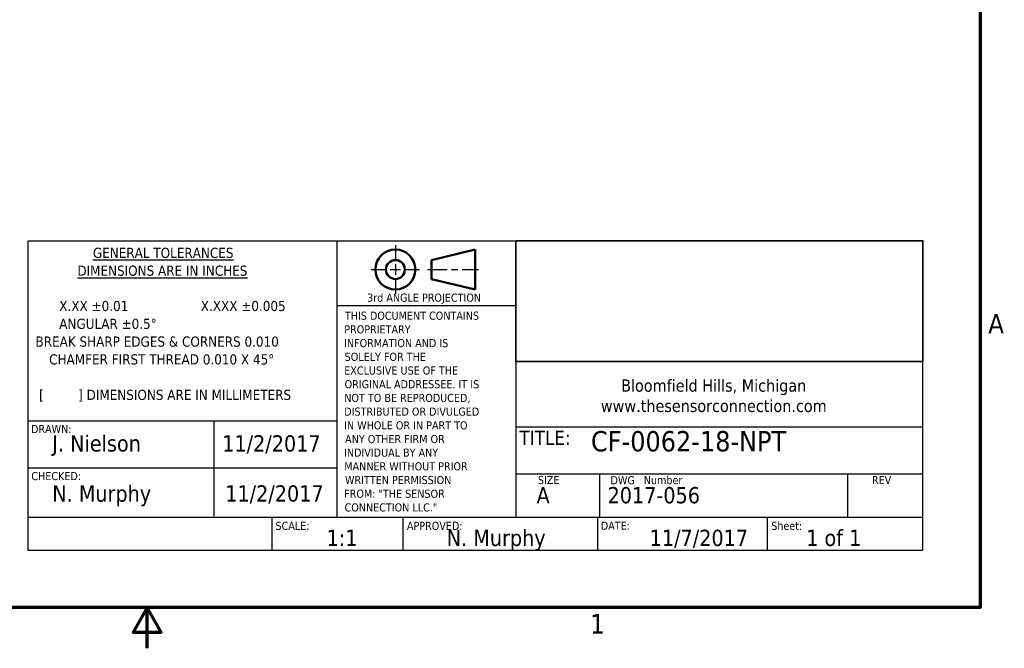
# Model space of a CAD drawing. Header units: inches. Extents: x 0.2 to 10.9, y 0.3 to 8.6.
# Tile 18 of 22: x 4.7 to 10.8, y 0.3 to 4.2. Entities that reach past the tile are written whole.
import ezdxf

# ---------------------------------------------------------------- set-up
doc = ezdxf.new("R2010")
doc.units = ezdxf.units.IN
doc.header["$MEASUREMENT"] = 0
doc.layers.add('Border (ANSI)', color=7, linetype='Continuous', lineweight=70)
for name, color, linetype in [('Dimensions', 250, 'Continuous'), ('TitleBlock', 170, 'Continuous'), ('TitleBlock Lines', 250, 'Continuous'), ('TitleBlock Text', 3, 'Continuous')]:
    doc.layers.add(name, color=color, linetype=linetype)
doc.styles.add('Note Text (ANSI)', font='tahoma.ttf')
doc.styles.get("Standard").update_dxf_attribs({"font": 'tahoma.ttf'})

# ---------------------------------------------------------------- blocks, each defined once
blk = doc.blocks.new('TSC TitleBlock Revised')
at = {"layer": 'TitleBlock'}
for p, q in [((-5.5, 1.8996), (-5.5, 0)), ((-5.5, 1.8996), (0, 1.8996)), ((-2.5, 1.1559), (-2.5, 1.8996)), ((-2.5, 1.8996), (0, 1.8996)), ((-2.4985, 1.158), (-2.4985, 1.9016)), ((-2.4985, 1.9016), (0, 1.9016)), ((0, 1.9016), (0, 1.158)), ((0, 1.8996), (0, 1.1559)), ((0, 0), (0, 1.8996)), ((0, 1.1559), (-2.5, 1.1559)), ((0, 1.158), (-2.4985, 1.158)), ((-5.5, 0), (0, 0))]:
    blk.add_line(p, q, dxfattribs=at)
at = {"layer": 'TitleBlock Lines'}
for p, q in [((-3.6, 1.8996), (-3.6, 0.2)), ((-2.5, 1.8996), (-2.5, 0.2)), ((-2.5, 1.5013), (-3.6, 1.5013)), ((-5.5, 0.7937), (-3.6, 0.7937)), ((-4.3573, 0.7937), (-4.3573, 0.2086)), ((-2.5, 0.7577), (0, 0.7577)), ((-5.5, 0.5056), (-3.6, 0.5056)), ((-2.5, 0.4695), (0, 0.4695)), ((-1.9869, 0.4695), (-1.9869, 0.2)), ((-0.4614, 0.4695), (-0.4614, 0.2)), ((0, 0.2), (-5.5, 0.2)), ((-4, 0.2), (-4, 0)), ((-3.195, 0.2), (-3.195, 0)), ((-1.9982, 0.2), (-1.9982, 0)), ((-0.9531, 0), (-0.9531, 0.2))]:
    blk.add_line(p, q, dxfattribs=at)
at = {"layer": 'TitleBlock Lines', "lineweight": 25}
for p, q in [((-3.2411, 1.8728), (-3.2411, 1.7887)), ((-3.2411, 1.7563), (-3.2411, 1.6916)), ((-3.3899, 1.724), (-3.3058, 1.724)), ((-3.2735, 1.724), (-3.2087, 1.724)), ((-3.1764, 1.724), (-3.0923, 1.724)), ((-3.0438, 1.724), (-2.9222, 1.724)), ((-2.8963, 1.724), (-2.8574, 1.724)), ((-2.8316, 1.724), (-2.7305, 1.724)), ((-3.2411, 1.6592), (-3.2411, 1.5751))]:
    blk.add_line(p, q, dxfattribs=at)
at = {"layer": 'TitleBlock Lines', "lineweight": 50}
for p, q in [((-3.0183, 1.7822), (-2.7498, 1.8469)), ((-2.7498, 1.8469), (-2.7498, 1.601)), ((-3.0183, 1.7822), (-3.0183, 1.6657)), ((-3.0183, 1.6657), (-2.7498, 1.601))]:
    blk.add_line(p, q, dxfattribs=at)
for radius in [0.123, 0.0582]:
    blk.add_circle((-3.2411, 1.724), radius, dxfattribs=at)
at = {"layer": 'TitleBlock Lines'}
for s, height, p in [('%%UGENERAL TOLERANCES', 0.0625, (-5.1003, 1.7952)), ('%%UDIMENSIONS ARE IN INCHES', 0.0625, (-5.1958, 1.6858)), ('X.XX ±0.01                   X.XXX ±0.005', 0.0625, (-5.3069, 1.4688)), ('THIS DOCUMENT CONTAINS', 0.05, (-3.5516, 1.4154)), ('ANGULAR ±0.5°', 0.0625, (-5.3069, 1.3592)), ('PROPRIETARY', 0.05, (-3.5554, 1.3312)), ('BREAK SHARP EDGES & CORNERS 0.010', 0.0625, (-5.4532, 1.25)), ('INFORMATION AND IS', 0.05, (-3.5565, 1.247)), ('SOLELY FOR THE', 0.05, (-3.5531, 1.1628)), ('CHAMFER FIRST THREAD 0.010 X 45°', 0.0625, (-5.3692, 1.1406)), ('EXCLUSIVE USE OF THE', 0.05, (-3.5555, 1.0785)), ('ORIGINAL ADDRESSEE. IT IS', 0.05, (-3.5534, 0.9943)), ('Bloomfield Hills, Michigan', 0.075, (-1.8537, 0.9735)), ('[         ] DIMENSIONS ARE IN MILLIMETERS', 0.0625, (-5.4309, 0.9228)), ('NOT TO BE REPRODUCED,', 0.05, (-3.5553, 0.9101)), ('www.thesensorconnection.com', 0.075, (-1.9784, 0.8485)), ('DISTRIBUTED OR DIVULGED', 0.05, (-3.5554, 0.8259)), ('IN WHOLE OR IN PART TO', 0.05, (-3.5565, 0.7416)), ('DRAWN:', 0.05, (-5.4804, 0.7187)), ('TITLE:', 0.0875, (-2.4783, 0.6467)), ('ANY OTHER FIRM OR', 0.05, (-3.55, 0.6574)), ('INDIVIDUAL BY ANY', 0.05, (-3.5565, 0.5741)), ('MANNER WITHOUT PRIOR', 0.05, (-3.5552, 0.4899)), ('CHECKED:', 0.05, (-5.4785, 0.4298)), ('WRITTEN PERMISSION', 0.05, (-3.5509, 0.4057)), ('SIZE', 0.05, (-2.3654, 0.4057)), ('DWG', 0.05, (-1.9188, 0.4042)), ('Number', 0.05, (-1.7145, 0.4051)), ('REV', 0.05, (-0.3121, 0.4051)), ('FROM: "THE SENSOR', 0.05, (-3.5557, 0.3214)), ('CONNECTION LLC."', 0.05, (-3.5535, 0.2372)), ('SCALE:', 0.05, (-3.9781, 0.1242)), ('APPROVED:', 0.05, (-3.17, 0.1241)), ('DATE:', 0.05, (-1.9786, 0.125)), ('Sheet:', 0.05, (-0.9312, 0.1241))]:
    blk.add_text(s, height=height, dxfattribs=at).set_placement(p)
at = {"layer": 'TitleBlock Lines', "style": 'Note Text (ANSI)'}
blk.add_text('3rd ANGLE PROJECTION', height=0.05, dxfattribs=at).set_placement((-3.4146, 1.5262))
at = {"layer": 'TitleBlock Text'}
for tag, p, height in [('TITLE:_001', (-2.0371, 0.6554), 0.075), ('DRAWN:', (-5.35, 0.6056), 0.1), ('DDATE', (-4.3056, 0.6056), 0.1), ('TITLE:_002', (-2.0408, 0.527), 0.075), ('CHECKED:', (-5.35, 0.2975), 0.1), ('CDATE', (-4.2871, 0.2981), 0.1), ('SIZE', (-2.3735, 0.2874), 0.1), ('DWG_NO.', (-1.9369, 0.2874), 0.1), ('REV', (-0.3492, 0.2874), 0.1), ('SCALE', (-3.6638, 0.025), 0.1), ('APPROVED:', (-2.9255, 0.025), 0.1), ('DATE', (-1.6783, 0.025), 0.1), ('SHEET', (-0.7163, 0.025), 0.1)]:
    blk.add_attdef(tag, p, '', height=height, dxfattribs=at)
blk = doc.blocks.new('new block')
at = {"layer": 'Border (ANSI)', "flags": 128}
for points in [[(0, 0), (0, 7.74), (10.24, 7.74), (10.24, 0), (0, 0)], [(5.12, -0.25), (5.12, 0), (5.0334, -0.15), (5.2066, -0.15), (5.12, 0)]]:
    blk.add_lwpolyline(points, dxfattribs=at)
at = {"layer": 'Border (ANSI)', "char_height": 0.12, "attachment_point": 7, "style": 'Note Text (ANSI)'}
for s, insert in [('A', (10.289, 1.685)), ('1', (7.8429, -0.16))]:
    blk.add_mtext(s, dxfattribs=dict(at, insert=insert))

msp = doc.modelspace()

# ---------------------------------------------------------------- block references
at = {"layer": 'Dimensions'}
msp.add_blockref('new block', (0.4096, 0.5887), dxfattribs=at)
ref = msp.add_blockref('TSC TitleBlock Revised', (10.2961, 0.9423), dxfattribs=at)
ref.add_attrib('TITLE:_001', 'CF-0062-18-NPT', (8.2573, 1.5487), dxfattribs={"layer": 'TitleBlock Text', "height": 0.125})
ref.add_attrib('SHEET', '1 of 1', (9.5798, 0.9673), dxfattribs={"layer": 'TitleBlock Text', "height": 0.1})
ref.add_attrib('DATE', '11/7/2017', (8.6178, 0.9673), dxfattribs={"layer": 'TitleBlock Text', "height": 0.1})
ref.add_attrib('DWG_NO.', '2017-056', (8.3592, 1.2297), dxfattribs={"layer": 'TitleBlock Text', "height": 0.1})
ref.add_attrib('SIZE', 'A', (7.9226, 1.2297), dxfattribs={"layer": 'TitleBlock Text', "height": 0.1})
ref.add_attrib('CDATE', '11/2/2017', (6.009, 1.2404), dxfattribs={"layer": 'TitleBlock Text', "height": 0.1})
ref.add_attrib('DRAWN:', 'J. Nielson', (4.9461, 1.5479), dxfattribs={"layer": 'TitleBlock Text', "height": 0.1})
ref.add_attrib('CHECKED:', 'N. Murphy', (4.9461, 1.2398), dxfattribs={"layer": 'TitleBlock Text', "height": 0.1})
ref.add_attrib('APPROVED:', 'N. Murphy', (7.3706, 0.9673), dxfattribs={"layer": 'TitleBlock Text', "height": 0.1})
ref.add_attrib('SCALE', '1:1', (6.6323, 0.9673), dxfattribs={"layer": 'TitleBlock Text', "height": 0.1})
ref.add_attrib('DDATE', '11/2/2017', (5.9905, 1.5479), dxfattribs={"layer": 'TitleBlock Text', "height": 0.1})

doc.saveas('drawing.dxf')
